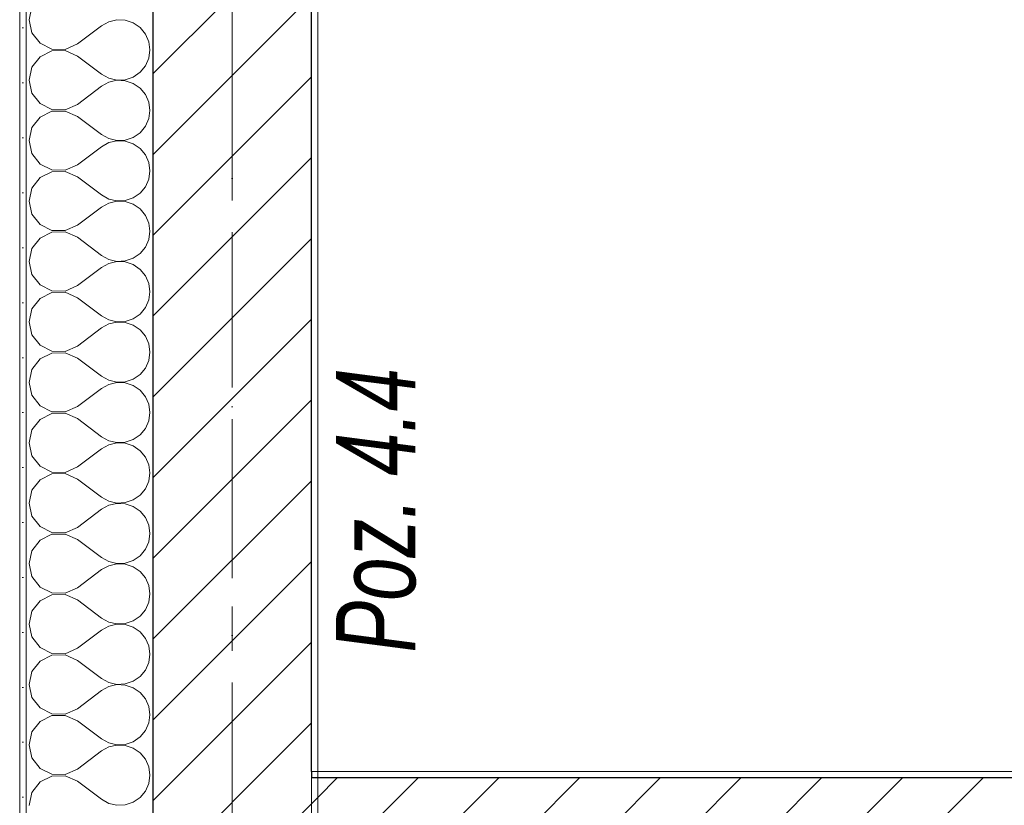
# Model space of a CAD drawing. Header units: millimetres. Extents: x -52968 to 399385, y -141133 to 110561.
# Tile 46 of 146: x 64770 to 66323, y -101381 to -100143. Entities that reach past the tile are written whole.
import ezdxf

# ---------------------------------------------------------------- set-up
doc = ezdxf.new("R2010")
doc.units = ezdxf.units.MM
for name, pattern in [('SIM-Wegliniec-21.07.2025-Parter$0$Kropki i Kreski', [360, 180, -90, 0, -90]), ('SIM-Wegliniec-21.07.2025-Parter$0$Przerywana długa', [390, 250, -140]), ('SIM-Wegliniec-21.07.2025-Parter$0$Przerywana podwójnie', [295, 125, -50, 70, -50]), ('SIM-Wegliniec-21.07.2025-Parter$0$SIM-Wegliniec-11.03.2025-Parter$0$Przerywana podwójnie', [295, 125, -50, 70, -50])]:
    doc.linetypes.add(name, pattern=pattern)
doc.layers.add('_xref', color=250, linetype='Continuous')
for name, color, linetype, lineweight in [('SIM-Wegliniec-21.07.2025-Parter$0$Nowe_A-Belki-Wieniec_Nr_pióra__69', 250, 'Continuous', 0), ('SIM-Wegliniec-21.07.2025-Parter$0$Nowe_A-Belki-Wieniec_Nr_pióra__90', 250, 'Continuous', 0), ('SIM-Wegliniec-21.07.2025-Parter$0$Nowe_A-Konstrukcja Opis_Nr_pióra__58', 250, 'Continuous', 0), ('SIM-Wegliniec-21.07.2025-Parter$0$Nowe_A-Osi_Nr_pióra__20', 250, 'Continuous', 0), ('SIM-Wegliniec-21.07.2025-Parter$0$Nowe_A-Posadzki_Nr_pióra__89', 250, 'Continuous', 0), ('SIM-Wegliniec-21.07.2025-Parter$0$Nowe_A-Płyta-Grunt_Nr_pióra__89', 250, 'Continuous', 0), ('SIM-Wegliniec-21.07.2025-Parter$0$Nowe_A-Strefy-Parter_Nr_pióra__94', 250, 'Continuous', 0), ('SIM-Wegliniec-21.07.2025-Parter$0$Nowe_A-Ściany-Działowe', 250, 'Continuous', 0), ('SIM-Wegliniec-21.07.2025-Parter$0$Nowe_A-Ściany-Działowe_Nr_pióra__27', 250, 'Continuous', 0), ('SIM-Wegliniec-21.07.2025-Parter$0$Nowe_A-Ściany-Działowe_Nr_pióra__47', 250, 'Continuous', 0), ('SIM-Wegliniec-21.07.2025-Parter$0$Nowe_A-Ściany-Zewnętrzne', 250, 'Continuous', 0), ('SIM-Wegliniec-21.07.2025-Parter$0$Nowe_A-Ściany-Zewnętrzne_Nr_pióra__174', 250, 'Continuous', 0), ('SIM-Wegliniec-21.07.2025-Parter$0$Nowe_A-Ściany-Zewnętrzne_Nr_pióra__27', 250, 'Continuous', 0), ('SIM-Wegliniec-21.07.2025-Parter$0$Nowe_A-Ściany-Zewnętrzne_Nr_pióra__47', 250, 'Continuous', 0), ('SIM-Wegliniec-21.07.2025-Parter$0$Nowe_A-Ściany-Zewnętrzne_Nr_pióra__67', 250, 'Continuous', 0), ('SIM-Wegliniec-21.07.2025-Parter$0$Nowe_SIM-Wegliniec-11.03.2025-Parter$0$Nowe_A-Osi_Nr_pióra__20_Nr_pióra__1', 250, 'Continuous', 0)]:
    doc.layers.add(name, color=color, linetype=linetype, lineweight=lineweight)
doc.styles.add('SIM-Wegliniec-21.07.2025-Parter$0$STYL_AUTOMATYCZNY_6', font='arial.ttf', dxfattribs={"width": 0.7})
pattern_1 = [(0, (0, 0), (0, 86.60254), [0, -50]), (0, (25, 43.3), (0, 86.60254), [0, -50])]
pattern_2 = [(45, (0, 0), (-63.63961, 63.63961), [])]

# ---------------------------------------------------------------- blocks, each defined once
blk = doc.blocks.new('SIM-Wegliniec-21.07.2025-Parter')
at = {"layer": 'SIM-Wegliniec-21.07.2025-Parter$0$Nowe_A-Ściany-Działowe', "linetype": 'Continuous', "lineweight": 0, "true_color": 0x000000}
h = blk.add_hatch(dxfattribs=at)
h.set_pattern_fill('Tynk', color=18, style=0, pattern_type=2)
h.set_pattern_definition(pattern_1)
h.paths.add_polyline_path([(65240.1, -101337.6), (65240.1, -101327.6), (65230.1, -101327.6), (65230.1, -101337.6)])
h = blk.add_hatch(dxfattribs=at)
h.set_pattern_fill('Tynk', color=18, style=0, pattern_type=2)
h.set_pattern_definition(pattern_1)
h.paths.add_polyline_path([(65240.1, -101327.6), (65240.1, -101337.6), (67325.1, -101337.6), (67325.1, -101327.6)])
at = {"layer": 'SIM-Wegliniec-21.07.2025-Parter$0$Nowe_A-Ściany-Działowe', "linetype": 'Continuous', "lineweight": 0}
h = blk.add_hatch(dxfattribs=at)
h.set_pattern_fill('Bloczki_ceramiczne', color=256, style=0, pattern_type=2)
h.set_pattern_definition(pattern_2)
h.paths.add_polyline_path([(65240.1, -101452.6), (65240.1, -101337.6), (65230.1, -101337.6), (65230.1, -101452.6)])
h = blk.add_hatch(dxfattribs=at)
h.set_pattern_fill('Bloczki_ceramiczne', color=256, style=0, pattern_type=2)
h.set_pattern_definition(pattern_2)
h.paths.add_polyline_path([(65240.1, -101337.6), (65240.1, -101452.6), (67325.1, -101452.6), (67325.1, -101337.6)])
at = {"layer": 'SIM-Wegliniec-21.07.2025-Parter$0$Nowe_A-Ściany-Zewnętrzne', "linetype": 'Continuous', "lineweight": 0}
h = blk.add_hatch(dxfattribs=at)
h.set_pattern_fill('Tynk', color=256, style=0, pattern_type=2)
h.set_pattern_definition(pattern_1)
h.paths.add_polyline_path([(64780.1, -98717.6), (64770.1, -98717.6), (64770.1, -102042.6), (64780.1, -102042.6)])
h = blk.add_hatch(dxfattribs=at)
h.set_pattern_fill('Bloczki_ceramiczne', color=256, style=0, pattern_type=2)
h.set_pattern_definition(pattern_2)
h.paths.add_polyline_path([(65230.1, -101337.6), (65230.1, -99167.6), (64980.1, -99167.6), (64980.1, -101337.6)])
at = {"layer": 'SIM-Wegliniec-21.07.2025-Parter$0$Nowe_A-Ściany-Zewnętrzne', "linetype": 'Continuous', "lineweight": 0, "true_color": 0x000000}
h = blk.add_hatch(dxfattribs=at)
h.set_pattern_fill('Tynk', color=18, style=0, pattern_type=2)
h.set_pattern_definition(pattern_1)
h.paths.add_polyline_path([(65240.1, -101327.6), (65240.1, -99177.6), (65230.1, -99177.6), (65230.1, -101327.6)])
at = {"layer": 'SIM-Wegliniec-21.07.2025-Parter$0$Nowe_A-Ściany-Zewnętrzne', "linetype": 'Continuous', "lineweight": 0}
h = blk.add_hatch(dxfattribs=at)
h.set_pattern_fill('Bloczki_ceramiczne', color=256, style=0, pattern_type=2)
h.set_pattern_definition(pattern_2)
h.paths.add_polyline_path([(65230.1, -101452.6), (65230.1, -101337.6), (64980.1, -101337.6), (64980.1, -101452.6)])
at = {"layer": 'SIM-Wegliniec-21.07.2025-Parter$0$Nowe_A-Belki-Wieniec_Nr_pióra__69', "linetype": 'SIM-Wegliniec-21.07.2025-Parter$0$Kropki i Kreski', "lineweight": 13}
blk.add_line((65105.1, -99042.6), (65105.1, -117042.6), dxfattribs=at)
at = {"layer": 'SIM-Wegliniec-21.07.2025-Parter$0$Nowe_A-Belki-Wieniec_Nr_pióra__90', "linetype": 'SIM-Wegliniec-21.07.2025-Parter$0$Przerywana długa', "lineweight": 13}
for p, q in [((64980.1, -98917.6), (64980.1, -117167.6)), ((65230.1, -99167.6), (65230.1, -108367.6))]:
    blk.add_line(p, q, dxfattribs=at)
at = {"layer": 'SIM-Wegliniec-21.07.2025-Parter$0$Nowe_A-Osi_Nr_pióra__20', "linetype": 'SIM-Wegliniec-21.07.2025-Parter$0$Przerywana podwójnie', "lineweight": 13}
blk.add_line((65105.1, -95582.5), (65105.1, -117792.3), dxfattribs=at)
at = {"layer": 'SIM-Wegliniec-21.07.2025-Parter$0$Nowe_A-Posadzki_Nr_pióra__89', "linetype": 'Continuous', "lineweight": 13, "flags": 128}
blk.add_lwpolyline([(65240.1, -99177.6), (65240.1, -105127.6), (69045.1, -105127.6), (69045.1, -103292.6), (71880.1, -103292.6), (71880.1, -99177.6)], close=True, dxfattribs=at)
at = {"layer": 'SIM-Wegliniec-21.07.2025-Parter$0$Nowe_A-Płyta-Grunt_Nr_pióra__89', "linetype": 'Continuous', "lineweight": 13, "flags": 128}
blk.add_lwpolyline([(65230.1, -116917.6), (90780.1, -116917.6), (90780.1, -99167.6), (65230.1, -99167.6)], close=True, dxfattribs=at)
at = {"layer": 'SIM-Wegliniec-21.07.2025-Parter$0$Nowe_A-Strefy-Parter_Nr_pióra__94', "linetype": 'Continuous', "lineweight": 13, "flags": 128}
blk.add_lwpolyline([(69035.1, -99177.6), (65240.1, -99177.6), (65240.1, -101327.6), (69035.1, -101327.6)], close=True, dxfattribs=at)
at = {"layer": 'SIM-Wegliniec-21.07.2025-Parter$0$Nowe_A-Ściany-Działowe_Nr_pióra__27', "linetype": 'Continuous', "lineweight": 25}
blk.add_line((67325.1, -101337.6), (65240.1, -101337.6), dxfattribs=at)
at = {"layer": 'SIM-Wegliniec-21.07.2025-Parter$0$Nowe_A-Ściany-Działowe_Nr_pióra__47', "linetype": 'Continuous', "lineweight": 15, "flags": 128}
blk.add_lwpolyline([(67325.1, -101327.6), (65240.1, -101327.6)], dxfattribs=at)
at = {"layer": 'SIM-Wegliniec-21.07.2025-Parter$0$Nowe_A-Ściany-Zewnętrzne_Nr_pióra__174', "linetype": 'Continuous', "lineweight": 5}
for p, q in [((64789.4, -100122.5), (64784.8, -100142.9)), ((64784.8, -100142.9), (64789.4, -100163.3)), ((64910.6, -100146), (64899.1, -100152.4)), ((64923.4, -100143), (64910.6, -100146)), ((64936.5, -100143.7), (64923.4, -100143)), ((64949, -100147.9), (64936.5, -100143.7)), ((64959.8, -100155.3), (64949, -100147.9)), ((64789.4, -100163.3), (64802.3, -100179.7)), ((64861, -100181), (64899.1, -100152.4)), ((64968.2, -100165.4), (64959.8, -100155.3)), ((64973.5, -100177.5), (64968.2, -100165.4)), ((64802.3, -100179.7), (64821, -100189.1)), ((64841.9, -100189.5), (64861, -100181)), ((64975.3, -100190.5), (64973.5, -100177.5)), ((64821, -100191.9), (64802.3, -100201.2)), ((64821, -100189.1), (64841.9, -100189.5)), ((64841.9, -100191.4), (64821, -100191.9)), ((64861, -100200), (64841.9, -100191.4)), ((64973.5, -100203.5), (64975.3, -100190.5)), ((64802.3, -100201.2), (64789.4, -100217.7)), ((64861, -100200), (64899.1, -100228.6)), ((64968.2, -100215.5), (64973.5, -100203.5)), ((64789.4, -100217.7), (64784.8, -100238.1)), ((64899.1, -100228.6), (64910.6, -100234.9)), ((64949, -100233.1), (64959.8, -100225.6)), ((64959.8, -100225.6), (64968.2, -100215.5)), ((64784.8, -100238.1), (64789.4, -100258.5)), ((64910.6, -100241.3), (64899.1, -100247.6)), ((64910.6, -100234.9), (64923.4, -100237.9)), ((64923.4, -100238.3), (64910.6, -100241.3)), ((64923.4, -100237.9), (64936.5, -100237.3)), ((64936.5, -100238.9), (64923.4, -100238.3)), ((64936.5, -100237.3), (64949, -100233.1)), ((64949, -100243.1), (64936.5, -100238.9)), ((64959.8, -100250.6), (64949, -100243.1)), ((64789.4, -100258.5), (64802.3, -100275)), ((64861, -100276.2), (64899.1, -100247.6)), ((64968.2, -100260.7), (64959.8, -100250.6)), ((64802.3, -100275), (64821, -100284.3)), ((64973.5, -100272.7), (64968.2, -100260.7)), ((64975.3, -100285.7), (64973.5, -100272.7)), ((64821, -100287.1), (64802.3, -100296.5)), ((64821, -100284.3), (64841.9, -100284.8)), ((64841.9, -100286.7), (64821, -100287.1)), ((64841.9, -100284.8), (64861, -100276.2)), ((64861, -100295.2), (64841.9, -100286.7)), ((64973.5, -100298.7), (64975.3, -100285.7)), ((64802.3, -100296.5), (64789.4, -100312.9)), ((64861, -100295.2), (64899.1, -100323.8)), ((64968.2, -100310.7), (64973.5, -100298.7)), ((64789.4, -100312.9), (64784.8, -100333.3)), ((64949, -100328.3), (64959.8, -100320.9)), ((64959.8, -100320.9), (64968.2, -100310.7)), ((64784.8, -100333.3), (64789.4, -100353.7)), ((64899.1, -100323.8), (64910.6, -100330.2)), ((64910.6, -100336.5), (64899.1, -100342.9)), ((64910.6, -100330.2), (64923.4, -100333.1)), ((64923.4, -100333.5), (64910.6, -100336.5)), ((64923.4, -100333.1), (64936.5, -100332.5)), ((64936.5, -100334.2), (64923.4, -100333.5)), ((64936.5, -100332.5), (64949, -100328.3)), ((64949, -100338.4), (64936.5, -100334.2)), ((64861, -100371.4), (64899.1, -100342.9)), ((64959.8, -100345.8), (64949, -100338.4)), ((64968.2, -100355.9), (64959.8, -100345.8)), ((64789.4, -100353.7), (64802.3, -100370.2)), ((64973.5, -100367.9), (64968.2, -100355.9)), ((64975.3, -100381), (64973.5, -100367.9)), ((64802.3, -100370.2), (64821, -100379.6)), ((64821, -100382.3), (64802.3, -100391.7)), ((64821, -100379.6), (64841.9, -100380)), ((64841.9, -100381.9), (64821, -100382.3)), ((64841.9, -100380), (64861, -100371.4)), ((64861, -100390.5), (64841.9, -100381.9)), ((64973.5, -100394), (64975.3, -100381)), ((64802.3, -100391.7), (64789.4, -100408.2)), ((64861, -100390.5), (64899.1, -100419)), ((64968.2, -100406), (64973.5, -100394)), ((64789.4, -100408.2), (64784.8, -100428.6)), ((64959.8, -100416.1), (64968.2, -100406)), ((64784.8, -100428.6), (64789.4, -100449)), ((64899.1, -100419), (64910.6, -100425.4)), ((64910.6, -100425.4), (64923.4, -100428.4)), ((64923.4, -100428.8), (64910.6, -100431.7)), ((64923.4, -100428.4), (64936.5, -100427.7)), ((64936.5, -100429.4), (64923.4, -100428.8)), ((64936.5, -100427.7), (64949, -100423.5)), ((64949, -100433.6), (64936.5, -100429.4)), ((64949, -100423.5), (64959.8, -100416.1)), ((64861, -100466.7), (64899.1, -100438.1)), ((64910.6, -100431.7), (64899.1, -100438.1)), ((64959.8, -100441), (64949, -100433.6)), ((64968.2, -100451.2), (64959.8, -100441)), ((64789.4, -100449), (64802.3, -100465.4)), ((64973.5, -100463.2), (64968.2, -100451.2)), ((64802.3, -100465.4), (64821, -100474.8)), ((64821, -100477.6), (64802.3, -100486.9)), ((64821, -100474.8), (64841.9, -100475.2)), ((64841.9, -100477.1), (64821, -100477.6)), ((64841.9, -100475.2), (64861, -100466.7)), ((64861, -100485.7), (64841.9, -100477.1)), ((64975.3, -100476.2), (64973.5, -100463.2)), ((64973.5, -100489.2), (64975.3, -100476.2)), ((64802.3, -100486.9), (64789.4, -100503.4)), ((64861, -100485.7), (64899.1, -100514.3)), ((64968.2, -100501.2), (64973.5, -100489.2)), ((64789.4, -100503.4), (64784.8, -100523.8)), ((64959.8, -100511.3), (64968.2, -100501.2)), ((64784.8, -100523.8), (64789.4, -100544.2)), ((64899.1, -100514.3), (64910.6, -100520.6)), ((64910.6, -100520.6), (64923.4, -100523.6)), ((64923.4, -100524), (64910.6, -100527)), ((64923.4, -100523.6), (64936.5, -100523)), ((64936.5, -100524.6), (64923.4, -100524)), ((64936.5, -100523), (64949, -100518.8)), ((64949, -100518.8), (64959.8, -100511.3)), ((64861, -100561.9), (64899.1, -100533.3)), ((64910.6, -100527), (64899.1, -100533.3)), ((64949, -100528.8), (64936.5, -100524.6)), ((64959.8, -100536.3), (64949, -100528.8)), ((64968.2, -100546.4), (64959.8, -100536.3)), ((64789.4, -100544.2), (64802.3, -100560.7)), ((64973.5, -100558.4), (64968.2, -100546.4)), ((64802.3, -100560.7), (64821, -100570)), ((64821, -100570), (64841.9, -100570.5)), ((64841.9, -100570.5), (64861, -100561.9)), ((64975.3, -100571.4), (64973.5, -100558.4)), ((64802.3, -100582.2), (64789.4, -100598.6)), ((64821, -100572.8), (64802.3, -100582.2)), ((64841.9, -100572.4), (64821, -100572.8)), ((64861, -100581), (64841.9, -100572.4)), ((64861, -100581), (64899.1, -100609.5)), ((64968.2, -100596.5), (64973.5, -100584.4)), ((64973.5, -100584.4), (64975.3, -100571.4)), ((64789.4, -100598.6), (64784.8, -100619)), ((64959.8, -100606.6), (64968.2, -100596.5)), ((64899.1, -100609.5), (64910.6, -100615.9)), ((64910.6, -100615.9), (64923.4, -100618.9)), ((64936.5, -100618.2), (64949, -100614)), ((64949, -100614), (64959.8, -100606.6)), ((64784.8, -100619), (64789.4, -100639.5)), ((64861, -100657.1), (64899.1, -100628.6)), ((64910.6, -100622.2), (64899.1, -100628.6)), ((64923.4, -100619.2), (64910.6, -100622.2)), ((64923.4, -100618.9), (64936.5, -100618.2)), ((64936.5, -100619.9), (64923.4, -100619.2)), ((64949, -100624.1), (64936.5, -100619.9)), ((64959.8, -100631.5), (64949, -100624.1)), ((64968.2, -100641.6), (64959.8, -100631.5)), ((64789.4, -100639.5), (64802.3, -100655.9)), ((64973.5, -100653.7), (64968.2, -100641.6)), ((64802.3, -100655.9), (64821, -100665.3)), ((64841.9, -100665.7), (64861, -100657.1)), ((64975.3, -100666.7), (64973.5, -100653.7)), ((64802.3, -100677.4), (64789.4, -100693.9)), ((64821, -100668.1), (64802.3, -100677.4)), ((64821, -100665.3), (64841.9, -100665.7)), ((64841.9, -100667.6), (64821, -100668.1)), ((64861, -100676.2), (64841.9, -100667.6)), ((64861, -100676.2), (64899.1, -100704.8)), ((64973.5, -100679.7), (64975.3, -100666.7)), ((64789.4, -100693.9), (64784.8, -100714.3)), ((64959.8, -100701.8), (64968.2, -100691.7)), ((64968.2, -100691.7), (64973.5, -100679.7)), ((64899.1, -100704.8), (64910.6, -100711.1)), ((64936.5, -100713.5), (64949, -100709.3)), ((64949, -100709.3), (64959.8, -100701.8)), ((64784.8, -100714.3), (64789.4, -100734.7)), ((64861, -100752.4), (64899.1, -100723.8)), ((64910.6, -100717.5), (64899.1, -100723.8)), ((64910.6, -100711.1), (64923.4, -100714.1)), ((64923.4, -100714.5), (64910.6, -100717.5)), ((64923.4, -100714.1), (64936.5, -100713.5)), ((64936.5, -100715.1), (64923.4, -100714.5)), ((64949, -100719.3), (64936.5, -100715.1)), ((64959.8, -100726.8), (64949, -100719.3)), ((64789.4, -100734.7), (64802.3, -100751.2)), ((64968.2, -100736.9), (64959.8, -100726.8)), ((64973.5, -100748.9), (64968.2, -100736.9)), ((64802.3, -100751.2), (64821, -100760.5)), ((64841.9, -100760.9), (64861, -100752.4)), ((64975.3, -100761.9), (64973.5, -100748.9)), ((64802.3, -100772.6), (64789.4, -100789.1)), ((64821, -100763.3), (64802.3, -100772.6)), ((64821, -100760.5), (64841.9, -100760.9)), ((64841.9, -100762.9), (64821, -100763.3)), ((64861, -100771.4), (64841.9, -100762.9)), ((64861, -100771.4), (64899.1, -100800)), ((64973.5, -100774.9), (64975.3, -100761.9)), ((64959.8, -100797.1), (64968.2, -100786.9)), ((64968.2, -100786.9), (64973.5, -100774.9)), ((64789.4, -100789.1), (64784.8, -100809.5)), ((64899.1, -100800), (64910.6, -100806.4)), ((64949, -100804.5), (64959.8, -100797.1)), ((64784.8, -100809.5), (64789.4, -100829.9)), ((64861, -100847.6), (64899.1, -100819)), ((64910.6, -100812.7), (64899.1, -100819)), ((64910.6, -100806.4), (64923.4, -100809.3)), ((64923.4, -100809.7), (64910.6, -100812.7)), ((64923.4, -100809.3), (64936.5, -100808.7)), ((64936.5, -100810.4), (64923.4, -100809.7)), ((64936.5, -100808.7), (64949, -100804.5)), ((64949, -100814.6), (64936.5, -100810.4)), ((64959.8, -100822), (64949, -100814.6)), ((64789.4, -100829.9), (64802.3, -100846.4)), ((64968.2, -100832.1), (64959.8, -100822)), ((64973.5, -100844.1), (64968.2, -100832.1)), ((64802.3, -100846.4), (64821, -100855.8)), ((64841.9, -100856.2), (64861, -100847.6)), ((64975.3, -100857.1), (64973.5, -100844.1)), ((64821, -100858.5), (64802.3, -100867.9)), ((64821, -100855.8), (64841.9, -100856.2)), ((64841.9, -100858.1), (64821, -100858.5)), ((64861, -100866.7), (64841.9, -100858.1)), ((64973.5, -100870.2), (64975.3, -100857.1)), ((64802.3, -100867.9), (64789.4, -100884.4)), ((64861, -100866.7), (64899.1, -100895.2)), ((64968.2, -100882.2), (64973.5, -100870.2)), ((64789.4, -100884.4), (64784.8, -100904.8)), ((64899.1, -100895.2), (64910.6, -100901.6)), ((64949, -100899.7), (64959.8, -100892.3)), ((64959.8, -100892.3), (64968.2, -100882.2)), ((64784.8, -100904.8), (64789.4, -100925.2)), ((64910.6, -100907.9), (64899.1, -100914.3)), ((64910.6, -100901.6), (64923.4, -100904.6)), ((64923.4, -100905), (64910.6, -100907.9)), ((64923.4, -100904.6), (64936.5, -100903.9)), ((64936.5, -100905.6), (64923.4, -100905)), ((64936.5, -100903.9), (64949, -100899.7)), ((64949, -100909.8), (64936.5, -100905.6)), ((64959.8, -100917.2), (64949, -100909.8)), ((64789.4, -100925.2), (64802.3, -100941.6)), ((64861, -100942.9), (64899.1, -100914.3)), ((64968.2, -100927.3), (64959.8, -100917.2)), ((64973.5, -100939.4), (64968.2, -100927.3)), ((64802.3, -100941.6), (64821, -100951)), ((64841.9, -100951.4), (64861, -100942.9)), ((64975.3, -100952.4), (64973.5, -100939.4)), ((64821, -100953.8), (64802.3, -100963.1)), ((64821, -100951), (64841.9, -100951.4)), ((64841.9, -100953.3), (64821, -100953.8)), ((64861, -100961.9), (64841.9, -100953.3)), ((64973.5, -100965.4), (64975.3, -100952.4)), ((64802.3, -100963.1), (64789.4, -100979.6)), ((64861, -100961.9), (64899.1, -100990.5)), ((64968.2, -100977.4), (64973.5, -100965.4)), ((64789.4, -100979.6), (64784.8, -101000)), ((64949, -100995), (64959.8, -100987.5)), ((64959.8, -100987.5), (64968.2, -100977.4)), ((64784.8, -101000), (64789.4, -101020.4)), ((64899.1, -100990.5), (64910.6, -100996.8)), ((64910.6, -101003.2), (64899.1, -101009.5)), ((64910.6, -100996.8), (64923.4, -100999.8)), ((64923.4, -101000.2), (64910.6, -101003.2)), ((64923.4, -100999.8), (64936.5, -100999.2)), ((64936.5, -101000.8), (64923.4, -101000.2)), ((64936.5, -100999.2), (64949, -100995)), ((64949, -101005), (64936.5, -101000.8)), ((64959.8, -101012.5), (64949, -101005)), ((64789.4, -101020.4), (64802.3, -101036.9)), ((64861, -101038.1), (64899.1, -101009.5)), ((64968.2, -101022.6), (64959.8, -101012.5)), ((64973.5, -101034.6), (64968.2, -101022.6)), ((64975.3, -101047.6), (64973.5, -101034.6)), ((64802.3, -101036.9), (64821, -101046.2)), ((64821, -101049), (64802.3, -101058.4)), ((64821, -101046.2), (64841.9, -101046.7)), ((64841.9, -101048.6), (64821, -101049)), ((64841.9, -101046.7), (64861, -101038.1)), ((64861, -101057.1), (64841.9, -101048.6)), ((64973.5, -101060.6), (64975.3, -101047.6)), ((64802.3, -101058.4), (64789.4, -101074.8)), ((64861, -101057.1), (64899.1, -101085.7)), ((64968.2, -101072.7), (64973.5, -101060.6)), ((64789.4, -101074.8), (64784.8, -101095.2)), ((64949, -101090.2), (64959.8, -101082.8)), ((64959.8, -101082.8), (64968.2, -101072.7)), ((64784.8, -101095.2), (64789.4, -101115.6)), ((64899.1, -101085.7), (64910.6, -101092.1)), ((64910.6, -101098.4), (64899.1, -101104.8)), ((64910.6, -101092.1), (64923.4, -101095)), ((64923.4, -101095.4), (64910.6, -101098.4)), ((64923.4, -101095), (64936.5, -101094.4)), ((64936.5, -101096.1), (64923.4, -101095.4)), ((64936.5, -101094.4), (64949, -101090.2)), ((64949, -101100.3), (64936.5, -101096.1)), ((64861, -101133.3), (64899.1, -101104.8)), ((64959.8, -101107.7), (64949, -101100.3)), ((64968.2, -101117.8), (64959.8, -101107.7)), ((64789.4, -101115.6), (64802.3, -101132.1)), ((64973.5, -101129.8), (64968.2, -101117.8)), ((64975.3, -101142.9), (64973.5, -101129.8)), ((64802.3, -101132.1), (64821, -101141.5)), ((64821, -101144.2), (64802.3, -101153.6)), ((64821, -101141.5), (64841.9, -101141.9)), ((64841.9, -101143.8), (64821, -101144.2)), ((64841.9, -101141.9), (64861, -101133.3)), ((64861, -101152.4), (64841.9, -101143.8)), ((64973.5, -101155.9), (64975.3, -101142.9)), ((64802.3, -101153.6), (64789.4, -101170.1)), ((64861, -101152.4), (64899.1, -101181)), ((64968.2, -101167.9), (64973.5, -101155.9)), ((64789.4, -101170.1), (64784.8, -101190.5)), ((64959.8, -101178), (64968.2, -101167.9)), ((64784.8, -101190.5), (64789.4, -101210.9)), ((64899.1, -101181), (64910.6, -101187.3)), ((64910.6, -101187.3), (64923.4, -101190.3)), ((64923.4, -101190.7), (64910.6, -101193.6)), ((64923.4, -101190.3), (64936.5, -101189.6)), ((64936.5, -101191.3), (64923.4, -101190.7)), ((64936.5, -101189.6), (64949, -101185.4)), ((64949, -101195.5), (64936.5, -101191.3)), ((64949, -101185.4), (64959.8, -101178)), ((64861, -101228.6), (64899.1, -101200)), ((64910.6, -101193.6), (64899.1, -101200)), ((64959.8, -101202.9), (64949, -101195.5)), ((64968.2, -101213.1), (64959.8, -101202.9)), ((64789.4, -101210.9), (64802.3, -101227.4)), ((64973.5, -101225.1), (64968.2, -101213.1)), ((64802.3, -101227.4), (64821, -101236.7)), ((64821, -101236.7), (64841.9, -101237.1)), ((64841.9, -101237.1), (64861, -101228.6)), ((64975.3, -101238.1), (64973.5, -101225.1)), ((64973.5, -101251.1), (64975.3, -101238.1)), ((64802.3, -101248.8), (64789.4, -101265.3)), ((64821, -101239.5), (64802.3, -101248.8)), ((64841.9, -101239.1), (64821, -101239.5)), ((64861, -101247.6), (64841.9, -101239.1)), ((64861, -101247.6), (64899.1, -101276.2)), ((64968.2, -101263.1), (64973.5, -101251.1)), ((64789.4, -101265.3), (64784.8, -101285.7)), ((64959.8, -101273.2), (64968.2, -101263.1)), ((64899.1, -101276.2), (64910.6, -101282.5)), ((64910.6, -101282.5), (64923.4, -101285.5)), ((64923.4, -101285.5), (64936.5, -101284.9)), ((64936.5, -101284.9), (64949, -101280.7)), ((64949, -101280.7), (64959.8, -101273.2)), ((64784.8, -101285.7), (64789.4, -101306.1)), ((64861, -101323.8), (64899.1, -101295.2)), ((64910.6, -101288.9), (64899.1, -101295.2)), ((64923.4, -101285.9), (64910.6, -101288.9)), ((64936.5, -101286.5), (64923.4, -101285.9)), ((64949, -101290.7), (64936.5, -101286.5)), ((64959.8, -101298.2), (64949, -101290.7)), ((64968.2, -101308.3), (64959.8, -101298.2)), ((64789.4, -101306.1), (64802.3, -101322.6)), ((64973.5, -101320.3), (64968.2, -101308.3)), ((64802.3, -101322.6), (64821, -101331.9)), ((64841.9, -101332.4), (64861, -101323.8)), ((64975.3, -101333.3), (64973.5, -101320.3)), ((64802.3, -101344.1), (64789.4, -101360.5)), ((64821, -101334.7), (64802.3, -101344.1)), ((64821, -101331.9), (64841.9, -101332.4)), ((64841.9, -101334.3), (64821, -101334.7)), ((64861, -101342.9), (64841.9, -101334.3)), ((64861, -101342.9), (64899.1, -101371.4)), ((64968.2, -101358.4), (64973.5, -101346.3)), ((64973.5, -101346.3), (64975.3, -101333.3)), ((64789.4, -101360.5), (64784.8, -101381)), ((64959.8, -101368.5), (64968.2, -101358.4)), ((64899.1, -101371.4), (64910.6, -101377.8)), ((64910.6, -101377.8), (64923.4, -101380.8)), ((64936.5, -101380.1), (64949, -101375.9)), ((64949, -101375.9), (64959.8, -101368.5)), ((64923.4, -101380.8), (64936.5, -101380.1))]:
    blk.add_line(p, q, dxfattribs=at)
at = {"layer": 'SIM-Wegliniec-21.07.2025-Parter$0$Nowe_A-Ściany-Zewnętrzne_Nr_pióra__27', "linetype": 'Continuous', "lineweight": 25}
for p, q in [((64980.1, -99167.6), (64980.1, -101337.6)), ((65230.1, -101327.6), (65230.1, -99167.6)), ((65230.1, -101327.6), (65230.1, -101337.6)), ((65230.1, -101327.6), (65230.1, -101337.6)), ((64980.1, -101337.6), (64980.1, -101452.6)), ((65240.1, -101337.6), (65230.1, -101337.6))]:
    blk.add_line(p, q, dxfattribs=at)
at = {"layer": 'SIM-Wegliniec-21.07.2025-Parter$0$Nowe_A-Ściany-Zewnętrzne_Nr_pióra__47', "linetype": 'Continuous', "lineweight": 15}
blk.add_line((65240.1, -101327.6), (65230.1, -101327.6), dxfattribs=at)
blk.add_line((65240.1, -101327.6), (65230.1, -101327.6), dxfattribs=at)
at = {"layer": 'SIM-Wegliniec-21.07.2025-Parter$0$Nowe_A-Ściany-Zewnętrzne_Nr_pióra__47', "linetype": 'Continuous', "lineweight": 15, "flags": 128}
for points in [[(64770.1, -98707.6), (64770.1, -102042.6)], [(65240.1, -101327.6), (65240.1, -99177.6)]]:
    blk.add_lwpolyline(points, dxfattribs=at)
at = {"layer": 'SIM-Wegliniec-21.07.2025-Parter$0$Nowe_A-Ściany-Zewnętrzne_Nr_pióra__67', "linetype": 'Continuous', "lineweight": 13}
blk.add_line((64780.1, -98917.6), (64780.1, -102042.6), dxfattribs=at)
at = {"layer": 'SIM-Wegliniec-21.07.2025-Parter$0$Nowe_SIM-Wegliniec-11.03.2025-Parter$0$Nowe_A-Osi_Nr_pióra__20_Nr_pióra__1', "linetype": 'SIM-Wegliniec-21.07.2025-Parter$0$SIM-Wegliniec-11.03.2025-Parter$0$Przerywana podwójnie', "lineweight": 13}
blk.add_line((65105.1, -95582.5), (65105.1, -117792.3), dxfattribs=at)
at = {"layer": 'SIM-Wegliniec-21.07.2025-Parter$0$Nowe_A-Konstrukcja Opis_Nr_pióra__58', "linetype": 'Continuous', "lineweight": 13, "insert": (65395.7, -101140.1), "char_height": 125, "attachment_point": 7, "rotation": 90, "style": 'SIM-Wegliniec-21.07.2025-Parter$0$STYL_AUTOMATYCZNY_6'}
blk.add_mtext('\\A1;{\\pql;\\fArial|b0|i1|c238|p0;\\W0.700000;Poz. 4.4}', dxfattribs=at)

msp = doc.modelspace()

# ---------------------------------------------------------------- block references
at = {"layer": '_xref'}
msp.add_blockref('SIM-Wegliniec-21.07.2025-Parter', (0, 0), dxfattribs=at)

doc.saveas('drawing.dxf')
